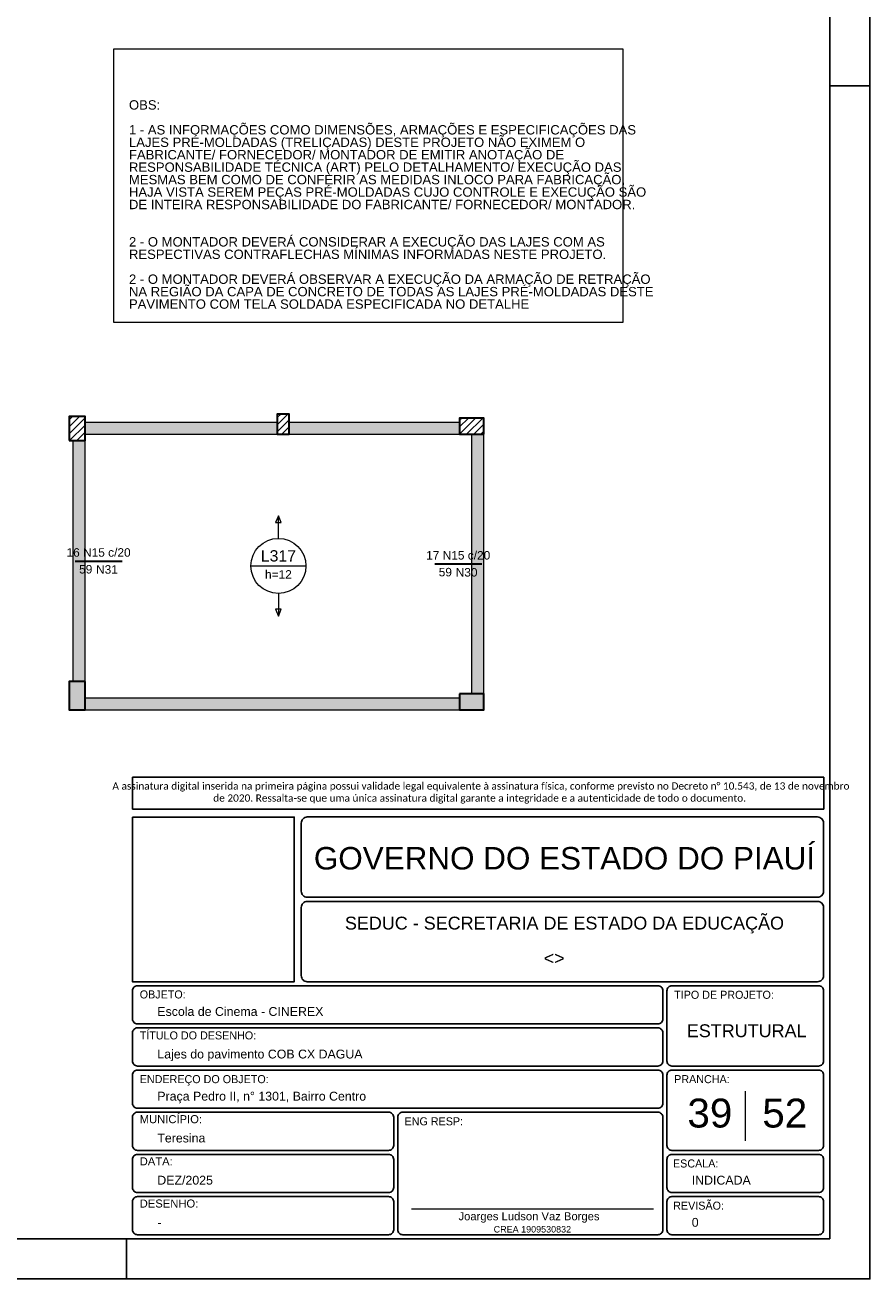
# Model space of a CAD drawing. Header units: millimetres. Extents: x 0 to 84.1, y 0 to 59.4.
# Tile 5 of 8: x 63.1 to 84.1, y 0 to 31.2. Entities that reach past the tile are written whole.
import ezdxf

# ---------------------------------------------------------------- set-up
doc = ezdxf.new("R2010")
doc.units = ezdxf.units.MM
doc.header["$MEASUREMENT"] = 0
doc.linetypes.add('NULL', pattern=[0])
doc.layers.get('0').update_dxf_attribs({"lineweight": 18})
for name, color, linetype, lineweight in [('CONTRAVENTAMENTOS', 4, 'Continuous', 9), ('Descrição da armadura', 7, 'Continuous', 0), ('DT-Armadura negativa', 4, 'Continuous', 30), ('DT-Hachura pilar em laje', 252, 'Continuous', 5), ('DT-Hachura viga em laje', 254, 'Continuous', 5), ('DT-Textos', 7, 'Continuous', 5), ('DT-Título', 3, 'Continuous', 20), ('FO-Pilares', 4, 'Continuous', 30), ('FO-Vigas', 1, 'Continuous', 20), ('Nível 1', 7, 'Continuous', 0), ('Textos', 7, 'Continuous', 9), ('Textos armaduras', 7, 'Continuous', 0)]:
    doc.layers.add(name, color=color, linetype=linetype, lineweight=lineweight)
for name, color, linetype in [('Pena 01', 1, 'Continuous'), ('SEDUC_MARF', 1, 'Continuous'), ('SEDUC_MARGG', 7, 'Continuous'), ('SEDUC_TXT01', 1, 'Continuous'), ('SEDUC_TXT02', 2, 'Continuous'), ('SEDUC_TXT05', 5, 'Continuous')]:
    doc.layers.add(name, color=color, linetype=linetype)
doc.styles.add('Arial', font='txt')
doc.styles.add('Calibri', font='txt')
doc.styles.add('TwCenMT', font='txt')

msp = doc.modelspace()

# ---------------------------------------------------------------- hatches: boundary and pattern name
at = {"layer": 'DT-Hachura pilar em laje', "linetype": 'Continuous'}
h = msp.add_hatch(dxfattribs=at)
h.set_pattern_fill('ANSI31', color=252, style=0)
h.paths.add_polyline_path([(64.169, 20.872), (64.369, 20.872), (64.569, 20.872), (64.569, 21.172), (64.569, 21.472), (64.369, 21.472), (64.169, 21.472), (64.169, 21.172)])
h = msp.add_hatch(dxfattribs=at)
h.set_pattern_fill('ANSI31', color=252, style=0)
h.paths.add_polyline_path([(69.349, 21.03), (69.499, 21.03), (69.649, 21.03), (69.649, 21.28), (69.649, 21.53), (69.499, 21.53), (69.349, 21.53), (69.349, 21.28)])
h = msp.add_hatch(dxfattribs=at)
h.set_pattern_fill('ANSI31', color=252, style=0)
h.paths.add_polyline_path([(74.489, 21.03), (74.489, 21.23), (74.489, 21.43), (74.189, 21.43), (73.889, 21.43), (73.889, 21.23), (73.889, 21.03), (74.189, 21.03)])
for points in [[(64.569, 14.87), (64.369, 14.87), (64.169, 14.87), (64.169, 14.52), (64.169, 14.17), (64.369, 14.17), (64.569, 14.17), (64.569, 14.52)], [(73.889, 14.57), (73.889, 14.37), (73.889, 14.17), (74.189, 14.17), (74.489, 14.17), (74.489, 14.37), (74.489, 14.57), (74.189, 14.57)]]:
    msp.add_hatch(color=252, dxfattribs=at).paths.add_polyline_path(points)
at = {"layer": 'DT-Hachura viga em laje', "linetype": 'Continuous'}
for points in [[(69.349, 21.33), (69.349, 21.33), (64.569, 21.33), (64.569, 21.03), (69.349, 21.03), (69.349, 21.33)], [(73.889, 21.33), (73.889, 21.33), (69.649, 21.33), (69.649, 21.03), (73.889, 21.03), (73.889, 21.33)], [(74.489, 21.03), (74.489, 21.03), (74.189, 21.03), (74.189, 14.57), (74.489, 14.57), (74.489, 21.03)], [(64.569, 20.872), (64.569, 20.872), (64.269, 20.872), (64.269, 14.87), (64.569, 14.87), (64.569, 20.872)], [(73.889, 14.47), (73.889, 14.47), (64.569, 14.47), (64.569, 14.17), (73.889, 14.17), (73.889, 14.47)]]:
    msp.add_hatch(color=254, dxfattribs=at).paths.add_polyline_path(points)

# ---------------------------------------------------------------- linework, layer by layer
msp.add_line((72.695, 1.742), (78.716, 1.742))
at = {"layer": 'CONTRAVENTAMENTOS'}
msp.add_lwpolyline([(65.281, 30.621), (77.95, 30.621), (77.95, 23.809), (65.281, 23.809)], close=True, dxfattribs=at)
at = {"layer": 'DT-Armadura negativa'}
for points in [[(64.319, 17.871), (65.49, 17.871)], [(73.269, 17.8), (74.439, 17.8)]]:
    msp.add_lwpolyline(points, dxfattribs=at)
at = {"layer": 'DT-Textos'}
for p, q in [((69.379, 19), (69.309, 18.831)), ((69.309, 18.831), (69.45, 18.831)), ((69.45, 18.831), (69.379, 19)), ((68.694, 17.75), (70.065, 17.75)), ((69.45, 16.67), (69.309, 16.67)), ((69.309, 16.67), (69.379, 16.5)), ((69.379, 16.5), (69.45, 16.67))]:
    msp.add_line(p, q, dxfattribs=at)
for points in [[(69.379, 18.436), (69.379, 19)], [(69.379, 17.065), (69.379, 16.5)]]:
    msp.add_lwpolyline(points, dxfattribs=at)
msp.add_circle((69.379, 17.75), 0.685, dxfattribs=at)
at = {"layer": 'FO-Pilares'}
for points in [[(64.169, 20.872), (64.369, 20.872), (64.569, 20.872), (64.569, 21.172), (64.569, 21.472), (64.369, 21.472), (64.169, 21.472), (64.169, 21.172), (64.169, 20.872)], [(69.349, 21.03), (69.499, 21.03), (69.649, 21.03), (69.649, 21.28), (69.649, 21.53), (69.499, 21.53), (69.349, 21.53), (69.349, 21.28), (69.349, 21.03)], [(74.489, 21.03), (74.489, 21.23), (74.489, 21.43), (74.189, 21.43), (73.889, 21.43), (73.889, 21.23), (73.889, 21.03), (74.189, 21.03), (74.489, 21.03)], [(64.569, 14.87), (64.369, 14.87), (64.169, 14.87), (64.169, 14.52), (64.169, 14.17), (64.369, 14.17), (64.569, 14.17), (64.569, 14.52), (64.569, 14.87)], [(73.889, 14.57), (73.889, 14.37), (73.889, 14.17), (74.189, 14.17), (74.489, 14.17), (74.489, 14.37), (74.489, 14.57), (74.189, 14.57), (73.889, 14.57)]]:
    msp.add_lwpolyline(points, close=True, dxfattribs=at)
at = {"layer": 'FO-Vigas'}
for p, q in [((64.569, 21.33), (69.349, 21.33)), ((69.649, 21.33), (73.889, 21.33)), ((64.569, 21.03), (69.349, 21.03)), ((69.649, 21.03), (73.889, 21.03)), ((74.189, 14.57), (74.189, 21.03)), ((74.489, 14.57), (74.489, 21.03)), ((64.269, 14.87), (64.269, 20.872)), ((64.569, 14.87), (64.569, 20.872)), ((64.569, 14.47), (73.889, 14.47)), ((64.569, 14.17), (73.889, 14.17))]:
    msp.add_line(p, q, dxfattribs=at)
at = {"layer": 'Nível 1'}
msp.add_line((80.998, 4.672), (80.998, 3.441), dxfattribs=at)
at = {"layer": 'Pena 01'}
for p, q in [((65.748, 12.495), (82.956, 12.495)), ((65.748, 12.495), (65.748, 11.697)), ((82.956, 12.495), (82.956, 11.697)), ((65.748, 11.697), (82.956, 11.697))]:
    msp.add_line(p, q, dxfattribs=at)
at = {"layer": 'SEDUC_MARF'}
for p, q in [((83.1, 29.7), (84.1, 29.7)), ((65.6, 1), (65.6, 0))]:
    msp.add_line(p, q, dxfattribs=at)
for points in [[(84.1, 59.4), (0, 59.4), (0, 0), (84.1, 0)], [(65.748, 11.497), (69.773, 11.497), (69.773, 7.4), (65.748, 7.4)]]:
    msp.add_lwpolyline(points, close=True, dxfattribs=at)
for points in [[(70.098, 9.5), (82.798, 9.5, 0.414214), (82.948, 9.65), (82.948, 9.65), (82.948, 11.35, 0.414214), (82.798, 11.5), (82.798, 11.5), (70.098, 11.5, 0.414214), (69.948, 11.35), (69.948, 11.35), (69.948, 9.65, 0.414214), (70.098, 9.5), (70.098, 9.5)], [(70.098, 7.4), (82.798, 7.4, 0.414214), (82.948, 7.55), (82.948, 7.55), (82.948, 9.25, 0.414214), (82.798, 9.4), (82.798, 9.4), (70.098, 9.4, 0.414214), (69.948, 9.25), (69.948, 9.25), (69.948, 7.55, 0.414214), (70.098, 7.4), (70.098, 7.4)], [(65.873, 7.3), (78.823, 7.3, -0.414214), (78.948, 7.175), (78.948, 7.175), (78.948, 6.475, -0.414214), (78.823, 6.35), (78.823, 6.35), (65.873, 6.35, -0.414214), (65.748, 6.475), (65.748, 6.475), (65.748, 7.175, -0.414214), (65.873, 7.3), (65.873, 7.3)], [(79.173, 5.3), (82.823, 5.3, 0.414214), (82.948, 5.425), (82.948, 5.425), (82.948, 7.175, 0.414214), (82.823, 7.3), (82.823, 7.3), (79.173, 7.3, 0.414214), (79.048, 7.175), (79.048, 7.175), (79.048, 5.425, 0.414214), (79.173, 5.3), (79.173, 5.3)], [(65.873, 6.25), (78.823, 6.25, -0.414214), (78.948, 6.125), (78.948, 6.125), (78.948, 5.425, -0.414214), (78.823, 5.3), (78.823, 5.3), (65.873, 5.3, -0.414214), (65.748, 5.425), (65.748, 5.425), (65.748, 6.125, -0.414214), (65.873, 6.25), (65.873, 6.25)], [(65.873, 5.2), (78.823, 5.2, -0.414214), (78.948, 5.075), (78.948, 5.075), (78.948, 4.375, -0.414214), (78.823, 4.25), (78.823, 4.25), (65.873, 4.25, -0.414214), (65.748, 4.375), (65.748, 4.375), (65.748, 5.075, -0.414214), (65.873, 5.2), (65.873, 5.2)], [(79.173, 3.2), (82.823, 3.2, 0.414214), (82.948, 3.325), (82.948, 3.325), (82.948, 5.075, 0.414214), (82.823, 5.2), (82.823, 5.2), (79.173, 5.2, 0.414214), (79.048, 5.075), (79.048, 5.075), (79.048, 3.325, 0.414214), (79.173, 3.2), (79.173, 3.2)], [(65.873, 4.15), (72.123, 4.15, -0.414214), (72.248, 4.025), (72.248, 4.025), (72.248, 3.325, -0.414214), (72.123, 3.2), (72.123, 3.2), (65.873, 3.2, -0.414214), (65.748, 3.325), (65.748, 3.325), (65.748, 4.025, -0.414214), (65.873, 4.15), (65.873, 4.15)], [(72.473, 4.15), (78.823, 4.15, -0.414214), (78.948, 4.025), (78.948, 4.025), (78.948, 1.225, -0.414214), (78.823, 1.1), (78.823, 1.1), (72.473, 1.1, -0.414214), (72.348, 1.225), (72.348, 1.225), (72.348, 4.025, -0.414214), (72.473, 4.15), (72.473, 4.15)], [(65.873, 3.1), (72.123, 3.1, -0.414214), (72.248, 2.975), (72.248, 2.975), (72.248, 2.275, -0.414214), (72.123, 2.15), (72.123, 2.15), (65.873, 2.15, -0.414214), (65.748, 2.275), (65.748, 2.275), (65.748, 2.975, -0.414214), (65.873, 3.1), (65.873, 3.1)], [(79.173, 3.1), (82.823, 3.1, -0.414214), (82.948, 2.975), (82.948, 2.975), (82.948, 2.275, -0.414214), (82.823, 2.15), (82.823, 2.15), (79.173, 2.15, -0.414214), (79.048, 2.275), (79.048, 2.275), (79.048, 2.975, -0.414214), (79.173, 3.1), (79.173, 3.1)], [(65.873, 2.05), (72.123, 2.05, -0.414214), (72.248, 1.925), (72.248, 1.925), (72.248, 1.225, -0.414214), (72.123, 1.1), (72.123, 1.1), (65.873, 1.1, -0.414214), (65.748, 1.225), (65.748, 1.225), (65.748, 1.925, -0.414214), (65.873, 2.05), (65.873, 2.05)], [(79.173, 2.05), (82.823, 2.05, -0.414214), (82.948, 1.925), (82.948, 1.925), (82.948, 1.225, -0.414214), (82.823, 1.1), (82.823, 1.1), (79.173, 1.1, -0.414214), (79.048, 1.225), (79.048, 1.225), (79.048, 1.925, -0.414214), (79.173, 2.05), (79.173, 2.05)]]:
    msp.add_lwpolyline(points, format="xyb", dxfattribs=at)
at = {"layer": 'SEDUC_MARGG'}
msp.add_lwpolyline([(2.5, 1), (83.1, 1), (83.1, 58.4), (2.5, 58.4)], close=True, dxfattribs=at)

# ---------------------------------------------------------------- texts
at = {"layer": 'Descrição da armadura', "linetype": 'NULL', "char_height": 0.2118, "line_spacing_factor": 0.9, "style": 'Arial'}
for s, insert, width, attachment_point in [('16 N15 c/20', (64.904, 17.977), 3.1277, 8), ('17 N15 c/20', (73.854, 17.906), 3.1277, 8), ('N31', (65.384, 17.554), 1.06399, 9), ('N30', (74.334, 17.483), 1.06399, 9)]:
    msp.add_mtext(s, dxfattribs=dict(at, insert=insert, width=width, attachment_point=attachment_point))
at = {"layer": 'DT-Textos', "linetype": 'NULL', "attachment_point": 8, "line_spacing_factor": 0.798, "style": 'Arial'}
for s, insert, char_height, width in [('L317', (69.379, 17.856), 0.2824, 1.7352), ('h=12', (69.379, 17.433), 0.2118, 1.30642)]:
    msp.add_mtext(s, dxfattribs=dict(at, insert=insert, char_height=char_height, width=width))
at = {"layer": 'DT-Título', "linetype": 'NULL', "insert": (65.66, 24.15), "char_height": 0.232942, "width": 13.09048, "attachment_point": 7, "line_spacing_factor": 0.798, "style": 'Arial'}
msp.add_mtext('OBS:\\P\\P1 - AS INFORMAÇÕES COMO DIMENSÕES, ARMAÇÕES E ESPECIFICAÇÕES DAS LAJES PRÉ-MOLDADAS (TRELIÇADAS) DESTE PROJETO NÃO EXIMEM O FABRICANTE/ FORNECEDOR/ MONTADOR DE EMITIR ANOTAÇÃO DE RESPONSABILIDADE TÉCNICA (ART) PELO DETALHAMENTO/ EXECUÇÃO DAS MESMAS BEM COMO DE CONFERIR AS MEDIDAS INLOCO PARA FABRICAÇÃO, HAJA VISTA SEREM PEÇAS PRÉ-MOLDADAS CUJO CONTROLE E EXECUÇÃO SÃO DE INTEIRA RESPONSABILIDADE DO FABRICANTE/ FORNECEDOR/ MONTADOR.\\P\\P\\P2 - O MONTADOR DEVERÁ CONSIDERAR A EXECUÇÃO DAS LAJES COM AS RESPECTIVAS CONTRAFLECHAS MÍNIMAS INFORMADAS NESTE PROJETO. \\P\\P2 - O MONTADOR DEVERÁ OBSERVAR A EXECUÇÃO DA ARMAÇÃO DE RETRAÇÃO NA REGIÃO DA CAPA DE CONCRETO DE TODAS AS LAJES PRÉ-MOLDADAS DESTE PAVIMENTO COM TELA SOLDADA ESPECIFICADA NO DETALHE', dxfattribs=at)
at = {"layer": 'Pena 01', "color": 3, "linetype": 'NULL', "insert": (74.388, 12.098), "char_height": 0.180371, "width": 18.64594, "attachment_point": 5, "style": 'Calibri'}
msp.add_mtext(' A assinatura digital inserida na primeira página possui validade legal equivalente à assinatura física, conforme previsto no Decreto n%%d 10.543, de 13 de novembro de 2020. Ressalta-se que uma única assinatura digital garante a integridade e a autenticidade de todo o documento.', dxfattribs=at)
at = {"layer": 'SEDUC_TXT01', "linetype": 'NULL', "char_height": 0.2, "width": 17.8054, "attachment_point": 1}
for s, insert, style in [('OBJETO:', (65.928, 7.183), 'TwCenMT'), ('TIPO DE PROJETO:', (79.228, 7.174), 'TwCenMT'), ('TÍTULO DO DESENHO:', (65.928, 6.163), 'TwCenMT'), ('ENDEREÇO DO OBJETO:', (65.928, 5.074), 'TwCenMT'), ('PRANCHA:', (79.228, 5.074), 'TwCenMT'), ('MUNICÍPIO:', (65.927, 4.077), 'Arial'), ('ENG RESP:', (72.519, 4.024), 'TwCenMT'), ('DATA:', (65.927, 3.027), 'Arial'), ('ESCALA:', (79.199, 2.974), 'TwCenMT'), ('DESENHO:', (65.927, 1.977), 'Arial'), ('REVISÃO:', (79.204, 1.924), 'TwCenMT')]:
    msp.add_mtext(s, dxfattribs=dict(at, insert=insert, style=style))
at = {"layer": 'SEDUC_TXT02', "linetype": 'NULL', "attachment_point": 8, "line_spacing_factor": 0.9, "style": 'Arial'}
for s, insert, char_height, width in [('SEDUC - SECRETARIA DE ESTADO DA EDUCAÇÃO ', (76.498, 8.6), 0.32, 21.75895), ('Joarges Ludson Vaz Borges', (75.616, 1.4), 0.2, 7.03555), ('CREA 1909530832', (75.7, 1.153), 0.16, 3.79178)]:
    msp.add_mtext(s, dxfattribs=dict(at, insert=insert, char_height=char_height, width=width))
at = {"layer": 'SEDUC_TXT05', "linetype": 'NULL', "insert": (76.498, 10.185), "char_height": 0.56, "width": 24.87697, "attachment_point": 8, "line_spacing_factor": 0.9, "style": 'Arial'}
msp.add_mtext('GOVERNO DO ESTADO DO PIAUÍ', dxfattribs=at)
at = {"layer": 'Textos', "linetype": 'NULL', "line_spacing_factor": 0.9, "style": 'Arial'}
for s, insert, char_height, width, attachment_point in [('<>', (76.241, 7.827), 0.32, 1.06781, 8), ('Escola de Cinema - CINEREX', (66.366, 6.545), 0.22, 8.10953, 7), ('ESTRUTURAL', (81.033, 6.014), 0.32, 5.90738, 8), ('Lajes do pavimento COB CX DAGUA', (66.366, 5.422), 0.22, 10.0109, 7), ('39', (80.117, 3.759), 0.72, 2.26461, 8), ('52', (81.98, 3.759), 0.72, 2.26461, 8), ('Praça Pedro II, n%%d 1301, Bairro Centro', (66.366, 4.372), 0.22, 10.16441, 7), ('Teresina', (66.366, 3.395), 0.22, 2.37438, 7), ('DEZ/2025', (66.366, 2.345), 0.22, 2.74146, 7), ('INDICADA', (79.666, 2.345), 0.22, 2.90699, 7), ('0', (79.666, 1.295), 0.22, 0.37369, 7), ('-', (66.366, 1.295), 0.22, 0.2398, 7)]:
    msp.add_mtext(s, dxfattribs=dict(at, insert=insert, char_height=char_height, width=width, attachment_point=attachment_point))
at = {"layer": 'Textos armaduras', "linetype": 'NULL', "char_height": 0.2118, "width": 1.04514, "attachment_point": 1, "line_spacing_factor": 0.9, "style": 'Arial'}
for insert in [(64.419, 17.774), (73.369, 17.703)]:
    msp.add_mtext('59', dxfattribs=dict(at, insert=insert))

doc.saveas('drawing.dxf')
